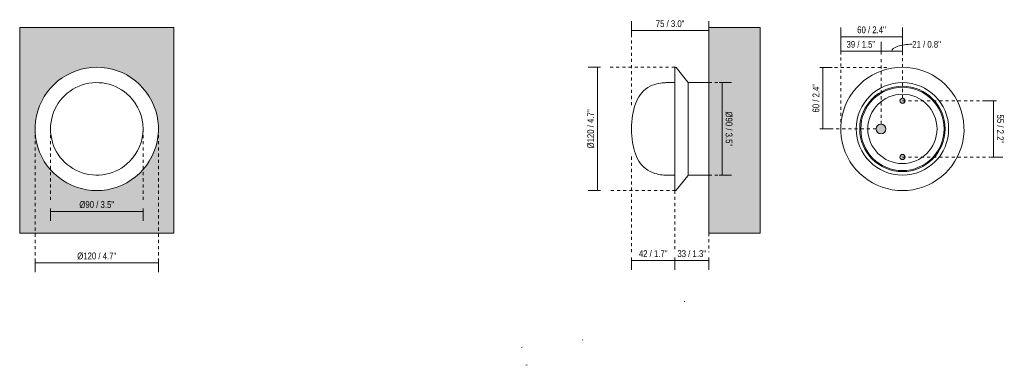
# Model space of a CAD drawing. Header units: millimetres. Extents: x -6654 to -5696, y -1148 to 406.
# Tile 2 of 2: x -6654 to -5696, y 70 to 406. Entities that reach past the tile are written whole.
import ezdxf

# ---------------------------------------------------------------- set-up
doc = ezdxf.new("R2010")
doc.units = ezdxf.units.MM
doc.linetypes.add('Dash', pattern=[6, 3, -3])
doc.linetypes.add('Hidden', pattern=[7.14375, 4.7625, -2.38125])
doc.layers.add('A-ANNO-DIMS', color=7, linetype='Dash', lineweight=9, true_color=0xd2d2d2)
for name, color, linetype, lineweight in [('A-ANNO-DIMS-3', 7, 'Continuous', 9), ('A-DETL-GENF', 7, 'Continuous', 9), ('A-WALL', 7, 'Continuous', 9), ('E-LITE-EQPM', 7, 'Continuous', 20)]:
    doc.layers.add(name, color=color, linetype=linetype, lineweight=lineweight)
doc.styles.add('Arial Narrow', font='ARIALN.TTF', dxfattribs={"height": 6.6})
doc.dimstyles.new('FARO_-_2_2mm_Arial_Narrow_mm_Inch_Left', dxfattribs={"dimscale": 304.8, "dimtxt": 6.754644, "dimasz": 0, "dimexe": 0.029528, "dimexo": 0.0625, "dimgap": 0.004921, "dimtad": 1, "dimdec": 0, "dimzin": 0, "dimdsep": 46, "dimtxsty": 'Arial Narrow', "dimblk1": 'NONE', "dimblk2": 'NONE', "dimsah": 1, "dimcen": 0.09, "dimadec": 0, "dimazin": 0, "dimtfac": 1, "dimtdec": 4, "dimtix": 1, "dimtmove": 0, "dimatfit": 3, "dimfxl": 0.009843, "dimfxlon": 1, "dimtvp": 1, "dimtolj": 1, "dimtzin": 0, "dimarcsym": 2})
doc.dimstyles.new('FARO_-_2_2mm_Arial_Narrow_mm_Inch_Right', dxfattribs={"dimscale": 304.8, "dimtxt": 6.754644, "dimasz": 0, "dimexe": 0.029528, "dimexo": 0.0625, "dimgap": 0.004921, "dimtad": 1, "dimdec": 0, "dimzin": 0, "dimdsep": 46, "dimtxsty": 'Arial Narrow', "dimblk1": 'NONE', "dimblk2": 'NONE', "dimsah": 1, "dimcen": 0.09, "dimadec": 0, "dimazin": 0, "dimtfac": 1, "dimtdec": 4, "dimtix": 1, "dimtmove": 0, "dimatfit": 3, "dimfxl": 0.009843, "dimfxlon": 1, "dimtvp": 1, "dimtolj": 1, "dimtzin": 0, "dimarcsym": 2})
doc.dimstyles.new('FARO_-_2_2mm_Arial_Narrow_mm_Inch_Right_1', dxfattribs={"dimscale": 304.8, "dimtxt": 6.754644, "dimasz": 0, "dimexe": 0.029528, "dimexo": 0.0625, "dimgap": 0.004921, "dimtad": 1, "dimdec": 0, "dimzin": 0, "dimdsep": 46, "dimtxsty": 'Arial Narrow', "dimblk1": 'NONE', "dimblk2": 'NONE', "dimsah": 1, "dimcen": 0.09, "dimadec": 0, "dimazin": 0, "dimtfac": 1, "dimtdec": 4, "dimtix": 1, "dimtmove": 1, "dimatfit": 3, "dimfxl": 0.009843, "dimfxlon": 1, "dimtvp": 1, "dimtolj": 1, "dimtzin": 0, "dimarcsym": 2})

# ---------------------------------------------------------------- blocks, each defined once
blk = doc.blocks.new('40095 - 40095 MAY CEILING _ WALL LAMP WHITE LED 4W 2700K-546825-Alzado_PDF')
at = {"layer": 'E-LITE-EQPM'}
for p, q in [((-6568.73, 343.66), (-6568.73, 343.66)), ((-6623.8, 307.85), (-6623.81, 307.81)), ((-6535.18, 307.81), (-6535.19, 307.85)), ((-6624.32, 303.97), (-6624.32, 303.92)), ((-6534.67, 303.92), (-6534.67, 303.97)), ((-6624.32, 296.08), (-6624.32, 296.03)), ((-6623.81, 292.19), (-6623.8, 292.15)), ((-6535.19, 292.15), (-6535.18, 292.19)), ((-6534.67, 296.03), (-6534.67, 296.08))]:
    blk.add_line(p, q, dxfattribs=at)
at = {"layer": 'E-LITE-EQPM', "flags": 128}
for points in [[(-6579.5, 359.99), (-6584.59, 359.78), (-6589.64, 359.13), (-6594.63, 358.06), (-6599.5, 356.56), (-6604.23, 354.66), (-6608.78, 352.36), (-6613.12, 349.69), (-6617.22, 346.65), (-6621.04, 343.28), (-6624.56, 339.6), (-6627.76, 335.63), (-6630.61, 331.41), (-6633.1, 326.95), (-6635.19, 322.31), (-6636.88, 317.5), (-6638.16, 312.56), (-6639.02, 307.54), (-6639.44, 302.46), (-6639.43, 297.36), (-6638.99, 292.28), (-6638.12, 287.26), (-6636.83, 282.33), (-6635.12, 277.53), (-6633.01, 272.89), (-6630.52, 268.44), (-6627.66, 264.22), (-6624.45, 260.26), (-6620.91, 256.59), (-6617.08, 253.23), (-6612.97, 250.21), (-6608.62, 247.55), (-6604.07, 245.27), (-6599.33, 243.38), (-6594.45, 241.9), (-6589.47, 240.84), (-6584.41, 240.21), (-6579.5, 240.01)], [(-6579.5, 240.01), (-6574.4, 240.22), (-6569.35, 240.87), (-6564.36, 241.94), (-6559.49, 243.44), (-6554.76, 245.34), (-6550.21, 247.64), (-6545.87, 250.31), (-6541.78, 253.35), (-6537.95, 256.72), (-6534.43, 260.4), (-6531.23, 264.37), (-6528.38, 268.59), (-6525.9, 273.05), (-6523.8, 277.69), (-6522.11, 282.5), (-6520.83, 287.44), (-6519.98, 292.46), (-6519.55, 297.54), (-6519.56, 302.64), (-6520, 307.72), (-6520.87, 312.74), (-6522.16, 317.67), (-6523.87, 322.47), (-6525.98, 327.11), (-6528.47, 331.56), (-6531.33, 335.78), (-6534.55, 339.74), (-6538.08, 343.41), (-6541.91, 346.77), (-6546.02, 349.79), (-6550.37, 352.45), (-6554.92, 354.73), (-6559.66, 356.62), (-6564.54, 358.1), (-6569.52, 359.16), (-6574.58, 359.79), (-6579.5, 359.99)]]:
    blk.add_lwpolyline(points, dxfattribs=at)
blk = doc.blocks.new('40095 - 40095 MAY CEILING _ WALL LAMP WHITE LED 4W 2700K-546825-Lateral_PDF')
at = {"layer": 'E-LITE-EQPM'}
for p, q in [((-3301.86, 359.24), (-3301.82, 359.34)), ((-3289.4, 345.49), (-3300.52, 359.71)), ((-3301.81, 345), (-3308.96, 345)), ((-3268.96, 345), (-3288.96, 345)), ((-3288.96, 345), (-3288.96, 255)), ((-3288.96, 343.82), (-3288.96, 344.1)), ((-3308.96, 255), (-3301.85, 255)), ((-3300.52, 240.29), (-3289.4, 254.51)), ((-3288.96, 255), (-3268.96, 255))]:
    blk.add_line(p, q, dxfattribs=at)
at = {"layer": 'E-LITE-EQPM', "flags": 128}
for points in [[(-3301.86, 359.24), (-3301.86, 359.03), (-3301.86, 358.38), (-3301.86, 357.31), (-3301.86, 355.81), (-3301.86, 353.91), (-3301.86, 351.61), (-3301.86, 348.94), (-3301.86, 345.91), (-3301.86, 342.54), (-3301.86, 338.87), (-3301.86, 334.9), (-3301.86, 330.69), (-3301.86, 326.25), (-3301.86, 321.61), (-3301.86, 316.82), (-3301.86, 311.91), (-3301.86, 306.91), (-3301.86, 301.86), (-3301.86, 296.79), (-3301.86, 291.75), (-3301.86, 286.77), (-3301.86, 281.88), (-3301.86, 277.13), (-3301.86, 272.55), (-3301.86, 268.16), (-3301.86, 264.01), (-3301.86, 260.12), (-3301.86, 256.53), (-3301.86, 253.25), (-3301.86, 250.31), (-3301.86, 247.74), (-3301.86, 245.54), (-3301.86, 243.75), (-3301.86, 242.37), (-3301.86, 241.4), (-3301.86, 240.87), (-3301.86, 240.76)], [(-3301.86, 359.11), (-3301.86, 359.13), (-3301.86, 359.19)], [(-3301.72, 359.59), (-3301.65, 359.76), (-3301.14, 359.99), (-3300.62, 359.81), (-3300.52, 359.71)], [(-3308.96, 345), (-3309.57, 345), (-3310.39, 344.98), (-3311.42, 344.94), (-3312.67, 344.87), (-3314.1, 344.74), (-3315.68, 344.54), (-3317.43, 344.24), (-3319.31, 343.83), (-3321.32, 343.26), (-3323.49, 342.49), (-3325.82, 341.44), (-3328.15, 340.12), (-3330.34, 338.59), (-3332.28, 336.92), (-3333.99, 335.16), (-3335.53, 333.27), (-3336.92, 331.23), (-3338.18, 329.06), (-3339.31, 326.74), (-3340.32, 324.27), (-3341.19, 321.67), (-3341.94, 318.93), (-3342.57, 316.07), (-3343.08, 313.09), (-3343.47, 309.99), (-3343.74, 306.77), (-3343.91, 303.44), (-3343.96, 300)], [(-3343.94, 301.56), (-3343.91, 303.44), (-3343.74, 306.77), (-3343.47, 309.99), (-3343.08, 313.09), (-3342.57, 316.07), (-3341.94, 318.93), (-3341.19, 321.67), (-3340.32, 324.27), (-3339.31, 326.74), (-3338.18, 329.06), (-3336.92, 331.23), (-3335.53, 333.27), (-3333.99, 335.16), (-3332.28, 336.92), (-3330.34, 338.59), (-3328.15, 340.12), (-3325.82, 341.44), (-3323.49, 342.49), (-3321.32, 343.26), (-3319.31, 343.83), (-3317.43, 344.24), (-3315.68, 344.54), (-3314.1, 344.74), (-3312.67, 344.87), (-3311.42, 344.94), (-3310.39, 344.98), (-3309.57, 345), (-3308.96, 345)], [(-3301.86, 345), (-3301.86, 346.75), (-3301.86, 347.35)], [(-3289.4, 345.49), (-3289, 344.64), (-3288.98, 344.43)], [(-3343.96, 300), (-3343.91, 296.56), (-3343.74, 293.23), (-3343.47, 290.01), (-3343.08, 286.91), (-3342.57, 283.93), (-3341.94, 281.07), (-3341.19, 278.33), (-3340.32, 275.73), (-3339.31, 273.26), (-3338.18, 270.94), (-3336.92, 268.77), (-3335.53, 266.73), (-3333.99, 264.84), (-3332.28, 263.08), (-3330.34, 261.41), (-3328.15, 259.88), (-3325.82, 258.56), (-3323.49, 257.51), (-3321.32, 256.74), (-3319.31, 256.17), (-3317.43, 255.76), (-3315.68, 255.46), (-3314.1, 255.26), (-3312.67, 255.13), (-3311.42, 255.06), (-3310.39, 255.02), (-3309.57, 255), (-3308.96, 255)], [(-3308.96, 255), (-3309.57, 255), (-3310.39, 255.02), (-3311.42, 255.06), (-3312.67, 255.13), (-3314.1, 255.26), (-3315.68, 255.46), (-3317.43, 255.76), (-3319.31, 256.17), (-3321.32, 256.74), (-3323.49, 257.51), (-3325.82, 258.56), (-3328.15, 259.88), (-3330.34, 261.41), (-3332.28, 263.08), (-3333.99, 264.84), (-3335.53, 266.73), (-3336.92, 268.77), (-3338.18, 270.94), (-3339.31, 273.26), (-3340.32, 275.73), (-3341.19, 278.33), (-3341.94, 281.07), (-3342.57, 283.93), (-3343.08, 286.91), (-3343.47, 290.01), (-3343.74, 293.23), (-3343.91, 296.56), (-3343.94, 298.74)], [(-3289.13, 255.04), (-3289.17, 254.87), (-3289.4, 254.51)], [(-3300.52, 240.29), (-3301, 240.01), (-3301.54, 240.14), (-3301.84, 240.61), (-3301.86, 240.75)]]:
    blk.add_lwpolyline(points, dxfattribs=at)
blk = doc.blocks.new('40095 - 40095 MAY CEILING _ WALL LAMP WHITE LED 4W 2700K-546825-Alzado_PDF Fixing')
at = {"layer": 'E-LITE-EQPM', "color": 253, "lineweight": 9, "true_color": 0xaaaaaa, "flags": 128}
for points in [[(6579.5, 359.99), (6574.4, 359.78), (6569.35, 359.13), (6564.36, 358.06), (6559.49, 356.56), (6554.76, 354.66), (6550.21, 352.36), (6545.87, 349.69), (6541.78, 346.65), (6537.95, 343.28), (6534.43, 339.6), (6531.23, 335.63), (6528.38, 331.41), (6525.9, 326.95), (6523.8, 322.31), (6522.11, 317.5), (6520.83, 312.56), (6519.98, 307.54), (6519.55, 302.46), (6519.56, 297.36), (6520, 292.28), (6520.87, 287.26), (6522.16, 282.33), (6523.87, 277.53), (6525.98, 272.89), (6528.47, 268.44), (6531.33, 264.22), (6534.55, 260.26), (6538.08, 256.59), (6541.91, 253.23), (6546.02, 250.21), (6550.37, 247.55), (6554.92, 245.27), (6559.66, 243.38), (6564.54, 241.9), (6569.52, 240.84), (6574.58, 240.21), (6579.5, 240.01)], [(6579.5, 240.01), (6584.59, 240.22), (6589.64, 240.87), (6594.63, 241.94), (6599.5, 243.44), (6604.23, 245.34), (6608.78, 247.64), (6613.12, 250.31), (6617.22, 253.35), (6621.04, 256.72), (6624.56, 260.4), (6627.76, 264.37), (6630.61, 268.59), (6633.1, 273.05), (6635.19, 277.69), (6636.88, 282.5), (6638.16, 287.44), (6639.02, 292.46), (6639.44, 297.54), (6639.43, 302.64), (6638.99, 307.72), (6638.12, 312.74), (6636.83, 317.67), (6635.12, 322.47), (6633.01, 327.11), (6630.52, 331.56), (6627.66, 335.78), (6624.45, 339.74), (6620.91, 343.41), (6617.08, 346.77), (6612.97, 349.79), (6608.62, 352.45), (6604.07, 354.73), (6599.33, 356.62), (6594.45, 358.1), (6589.47, 359.16), (6584.41, 359.79), (6579.5, 359.99)]]:
    blk.add_lwpolyline(points, dxfattribs=at)
at = {"layer": 'E-LITE-EQPM', "color": 253, "lineweight": 9, "true_color": 0xaaaaaa}
for centre, radius, start, end in [((6579.5, 300), 45, 90, 270), ((6579.5, 300), 45, 270, 90), ((6579.5, 300), 41.53, 90, 270), ((6579.5, 300), 40.5, 90, 270), ((6579.5, 300), 41.53, 270, 90), ((6579.5, 300), 40.5, 270, 90), ((6579.5, 300), 33.68, 90, 270), ((6579.59, 327.33), 2.48, 120.07713, 121.38389), ((6579.59, 327.33), 2.48, 105.03869, 106.72986), ((6579.5, 300), 33.68, 270, 90), ((6579.59, 327.33), 2.48, 89.98945, 92.07583), ((6579.59, 327.33), 2.48, 74.90423, 78.92214), ((6579.59, 327.33), 2.48, 39.46107, 65.76845), ((6579.59, 327.33), 2.48, 26.30738, 30.19217), ((6579.59, 327.33), 2.48, 329.80783, 333.69262), ((6579.59, 327.33), 2.48, 13.15369, 15.06036), ((6579.59, 327.33), 2.48, 344.93964, 346.84631), ((6579.59, 327.33), 2.48, 238.61611, 239.92287), ((6579.59, 327.33), 2.48, 253.27014, 254.96131), ((6579.59, 327.33), 2.48, 267.92417, 270.01055), ((6579.59, 327.33), 2.48, 281.07786, 285.09577), ((6579.59, 327.33), 2.48, 294.23155, 320.53893), ((6579.59, 272.67), 2.48, 120.07713, 121.38389), ((6579.59, 272.67), 2.48, 238.61611, 239.92287), ((6579.59, 272.67), 2.48, 105.03869, 106.72986), ((6579.59, 272.67), 2.48, 253.27014, 254.96131), ((6579.59, 272.67), 2.48, 89.98945, 92.07583), ((6579.59, 272.67), 2.48, 267.92417, 270.01055), ((6579.59, 272.67), 2.48, 74.90423, 78.92214), ((6579.59, 272.67), 2.48, 281.07786, 285.09577), ((6579.59, 272.67), 2.48, 39.46107, 65.76845), ((6579.59, 272.67), 2.48, 294.23155, 320.53893), ((6579.59, 272.67), 2.48, 26.30738, 30.19217), ((6579.59, 272.67), 2.48, 329.80783, 333.69262), ((6579.59, 272.67), 2.48, 13.15369, 15.06036), ((6579.59, 272.67), 2.48, 344.93964, 346.84631)]:
    blk.add_arc(centre, radius, start, end, dxfattribs=at)
blk = doc.blocks.new('DIMBLOCK1-Alzado_PDF')
at = {"layer": 'A-ANNO-DIMS-3', "color": 251, "true_color": 0x5b5b5b}
for p, q in [((-6639.49, 172.74), (-6639.49, 160.74)), ((-6639.49, 169.74), (-6639.49, 172.74)), ((-6519.5, 172.74), (-6519.5, 160.74)), ((-6519.5, 169.74), (-6519.5, 172.74)), ((-6639.49, 169.74), (-6519.5, 169.74))]:
    blk.add_line(p, q, dxfattribs=at)
at = {"layer": 'A-ANNO-DIMS-3', "color": 0, "insert": (-6598.53, 179.77), "char_height": 6.6, "width": 45.6743, "attachment_point": 1, "line_spacing_factor": 0.974696, "style": 'Arial Narrow'}
blk.add_mtext('Ø120 / 4.7"', dxfattribs=at)
blk = doc.blocks.new('_None')
blk = doc.blocks.new('DIMBLOCK2-Alzado_PDF')
at = {"layer": 'A-ANNO-DIMS-3', "color": 251, "true_color": 0x5b5b5b}
for p, q in [((-6624.5, 222.75), (-6624.5, 210.75)), ((-6624.5, 219.75), (-6624.5, 222.75)), ((-6534.5, 222.75), (-6534.5, 210.75)), ((-6534.5, 219.75), (-6534.5, 222.75)), ((-6624.5, 219.75), (-6534.5, 219.75))]:
    blk.add_line(p, q, dxfattribs=at)
at = {"layer": 'A-ANNO-DIMS-3', "color": 0, "insert": (-6596.44, 229.78), "char_height": 6.6, "width": 40.6565, "attachment_point": 1, "line_spacing_factor": 0.974696, "style": 'Arial Narrow'}
blk.add_mtext('Ø90 / 3.5"', dxfattribs=at)
blk = doc.blocks.new('DIMBLOCK3-Lateral_PDF')
at = {"layer": 'A-ANNO-DIMS-3', "color": 251, "true_color": 0x5b5b5b}
for p, q in [((-6016.93, 174.96), (-6016.93, 162.96)), ((-6016.93, 171.96), (-6016.93, 174.96)), ((-5984.03, 174.96), (-5984.03, 162.96)), ((-5984.03, 171.96), (-5984.03, 174.96)), ((-6016.93, 171.96), (-5984.03, 171.96))]:
    blk.add_line(p, q, dxfattribs=at)
at = {"layer": 'A-ANNO-DIMS-3', "color": 0, "insert": (-6014.47, 181.99), "char_height": 6.6, "width": 33.5802, "attachment_point": 1, "line_spacing_factor": 0.974696, "style": 'Arial Narrow'}
blk.add_mtext('33 / 1.3"', dxfattribs=at)
blk = doc.blocks.new('DIMBLOCK4-Lateral_PDF')
at = {"layer": 'A-ANNO-DIMS-3', "color": 251, "true_color": 0x5b5b5b}
for p, q in [((-5970.95, 345), (-5973.95, 345)), ((-5971.28, 345), (-5961.95, 345)), ((-5970.95, 345), (-5970.95, 255)), ((-5970.95, 255), (-5973.95, 255)), ((-5971.28, 255), (-5961.95, 255))]:
    blk.add_line(p, q, dxfattribs=at)
at = {"layer": 'A-ANNO-DIMS-3', "color": 0, "insert": (-5960.92, 316.94), "char_height": 6.6, "width": 40.6565, "attachment_point": 1, "rotation": 270, "line_spacing_factor": 0.974696, "style": 'Arial Narrow'}
blk.add_mtext('Ø90 / 3.5"', dxfattribs=at)
blk = doc.blocks.new('DIMBLOCK5-Lateral_PDF')
at = {"layer": 'A-ANNO-DIMS-3', "color": 251, "true_color": 0x5b5b5b}
for p, q in [((-6059.03, 395.29), (-6059.03, 404.62)), ((-5984.03, 395.29), (-5984.03, 404.62)), ((-6059.03, 395.62), (-5984.03, 395.62)), ((-6059.03, 395.62), (-6059.03, 392.62)), ((-5984.03, 395.62), (-5984.03, 392.62))]:
    blk.add_line(p, q, dxfattribs=at)
at = {"layer": 'A-ANNO-DIMS-3', "color": 0, "insert": (-6035.52, 405.65), "char_height": 6.6, "width": 33.5802, "attachment_point": 1, "line_spacing_factor": 0.974696, "style": 'Arial Narrow'}
blk.add_mtext('75 / 3.0"', dxfattribs=at)
blk = doc.blocks.new('DIMBLOCK6-Lateral_PDF')
at = {"layer": 'A-ANNO-DIMS-3', "color": 251, "true_color": 0x5b5b5b}
for p, q in [((-6089.16, 359.99), (-6101.16, 359.99)), ((-6092.16, 359.99), (-6092.16, 240.01)), ((-6092.16, 359.99), (-6089.16, 359.99)), ((-6089.16, 240.01), (-6101.16, 240.01)), ((-6092.16, 240.01), (-6089.16, 240.01))]:
    blk.add_line(p, q, dxfattribs=at)
at = {"layer": 'A-ANNO-DIMS-3', "color": 0, "insert": (-6102.19, 280.97), "char_height": 6.6, "width": 45.6743, "attachment_point": 1, "rotation": 90, "line_spacing_factor": 0.974696, "style": 'Arial Narrow'}
blk.add_mtext('Ø120 / 4.7"', dxfattribs=at)
blk = doc.blocks.new('DIMBLOCK7-Lateral_PDF')
at = {"layer": 'A-ANNO-DIMS-3', "color": 251, "true_color": 0x5b5b5b}
for p, q in [((-6059.03, 174.96), (-6059.03, 162.96)), ((-6059.03, 171.96), (-6059.03, 174.96)), ((-6016.93, 174.96), (-6016.93, 162.96)), ((-6016.93, 171.96), (-6016.93, 174.96)), ((-6059.03, 171.96), (-6016.93, 171.96))]:
    blk.add_line(p, q, dxfattribs=at)
at = {"layer": 'A-ANNO-DIMS-3', "color": 0, "insert": (-6051.97, 181.99), "char_height": 6.6, "width": 33.5802, "attachment_point": 1, "line_spacing_factor": 0.974696, "style": 'Arial Narrow'}
blk.add_mtext('42 / 1.7"', dxfattribs=at)
blk = doc.blocks.new('DIMBLOCK8-Alzado_PDF Fixing')
at = {"layer": 'A-ANNO-DIMS-3', "color": 251, "true_color": 0x5b5b5b}
for p, q in [((-5855.5, 389.3), (-5855.5, 398.63)), ((-5795.51, 389.3), (-5795.51, 398.63)), ((-5855.5, 389.63), (-5795.51, 389.63)), ((-5855.5, 389.63), (-5855.5, 386.63)), ((-5795.51, 389.63), (-5795.51, 386.63))]:
    blk.add_line(p, q, dxfattribs=at)
at = {"layer": 'A-ANNO-DIMS-3', "color": 0, "insert": (-5839.5, 399.66), "char_height": 6.6, "width": 33.5802, "attachment_point": 1, "line_spacing_factor": 0.974696, "style": 'Arial Narrow'}
blk.add_mtext('60 / 2.4"', dxfattribs=at)
blk = doc.blocks.new('DIMBLOCK9-Alzado_PDF Fixing')
at = {"layer": 'A-ANNO-DIMS-3', "color": 251, "true_color": 0x5b5b5b}
for p, q in [((-5706.59, 327.33), (-5715.92, 327.33)), ((-5706.92, 272.67), (-5706.92, 327.33)), ((-5706.92, 327.33), (-5703.92, 327.33)), ((-5709.92, 272.67), (-5697.92, 272.67)), ((-5706.92, 272.67), (-5709.92, 272.67))]:
    blk.add_line(p, q, dxfattribs=at)
at = {"layer": 'A-ANNO-DIMS-3', "color": 0, "insert": (-5696.89, 313.99), "char_height": 6.6, "width": 33.5802, "attachment_point": 1, "rotation": 270, "line_spacing_factor": 0.974696, "style": 'Arial Narrow'}
blk.add_mtext('55 / 2.2"', dxfattribs=at)
blk = doc.blocks.new('DIMBLOCK10-Alzado_PDF Fixing')
at = {"layer": 'A-ANNO-DIMS-3', "color": 251, "true_color": 0x5b5b5b}
for p, q in [((-5855.5, 375.19), (-5855.5, 384.52)), ((-5816.29, 372.52), (-5816.29, 384.52)), ((-5855.5, 375.52), (-5816.29, 375.52)), ((-5855.5, 375.52), (-5855.5, 372.52)), ((-5816.29, 375.52), (-5816.29, 372.52))]:
    blk.add_line(p, q, dxfattribs=at)
at = {"layer": 'A-ANNO-DIMS-3', "color": 0, "insert": (-5849.89, 385.55), "char_height": 6.6, "width": 33.5802, "attachment_point": 1, "line_spacing_factor": 0.974696, "style": 'Arial Narrow'}
blk.add_mtext('39 / 1.5"', dxfattribs=at)
blk = doc.blocks.new('DIMBLOCK11-Alzado_PDF Fixing')
at = {"layer": 'A-ANNO-DIMS-3', "color": 251, "true_color": 0x5b5b5b}
for p, q in [((-5816.29, 372.52), (-5816.29, 384.52)), ((-5795.51, 372.52), (-5795.51, 384.52)), ((-5816.29, 375.52), (-5795.51, 375.52)), ((-5816.29, 375.52), (-5816.29, 372.52))]:
    blk.add_line(p, q, dxfattribs=at)
at = {"layer": 'A-ANNO-DIMS-3', "color": 251, "linetype": 'Hidden', "true_color": 0x5b5b5b}
blk.add_line((-5795.51, 375.52), (-5795.51, 372.52), dxfattribs=at)
at = {"layer": 'A-ANNO-DIMS-3', "color": 251, "true_color": 0x5b5b5b}
blk.add_ellipse((-5785.94, 375.52), major_axis=(19.96, 0), ratio=0.343692, start_param=1.570796, end_param=3.141593, dxfattribs=at)
at = {"layer": 'A-ANNO-DIMS-3', "color": 0, "insert": (-5785.94, 385.55), "char_height": 6.6, "width": 33.5802, "attachment_point": 1, "line_spacing_factor": 0.974696, "style": 'Arial Narrow'}
blk.add_mtext('21 / 0.8"', dxfattribs=at)
blk = doc.blocks.new('DIMBLOCK12-Alzado_PDF Fixing')
at = {"layer": 'A-ANNO-DIMS-3', "color": 251, "true_color": 0x5b5b5b}
for p, q in [((-5872.94, 359.84), (-5875.94, 359.84)), ((-5873.27, 359.84), (-5863.94, 359.84)), ((-5872.94, 359.84), (-5872.94, 300)), ((-5872.94, 300), (-5875.94, 300)), ((-5873.27, 300), (-5863.94, 300))]:
    blk.add_line(p, q, dxfattribs=at)
at = {"layer": 'A-ANNO-DIMS-3', "color": 0, "insert": (-5882.97, 315.93), "char_height": 6.6, "width": 33.5802, "attachment_point": 1, "rotation": 90, "line_spacing_factor": 0.974696, "style": 'Arial Narrow'}
blk.add_mtext('60 / 2.4"', dxfattribs=at)

msp = doc.modelspace()

# ---------------------------------------------------------------- hatches: boundary and pattern name
at = {"layer": 'A-DETL-GENF', "true_color": 0xc0c0c0}
h = msp.add_hatch(color=9, dxfattribs=at)
h.paths.add_polyline_path([(-5795.42, 270.18), (-5794.78, 270.27), (-5794.09, 270.58), (-5793.66, 270.91), (-5793.27, 271.43), (-5793.02, 272.03), (-5792.93, 272.67), (-5793.02, 273.31), (-5793.27, 273.91), (-5793.66, 274.43), (-5794.18, 274.82), (-5794.78, 275.07), (-5795.42, 275.15), (-5796.06, 275.07), (-5796.66, 274.82), (-5797.18, 274.43), (-5797.57, 273.91), (-5797.82, 273.31), (-5797.9, 272.67), (-5797.82, 272.03), (-5797.57, 271.43), (-5797.18, 270.91), (-5796.66, 270.52), (-5796.06, 270.27)])
h.paths.add_polyline_path([(-5816.29, 295.25), (-5815.06, 295.41), (-5813.91, 295.89), (-5812.93, 296.64), (-5812.18, 297.63), (-5811.7, 298.77), (-5811.54, 300.04), (-5811.7, 301.23), (-5812.18, 302.38), (-5812.93, 303.36), (-5813.91, 304.11), (-5815.06, 304.59), (-5816.29, 304.75), (-5817.52, 304.59), (-5818.66, 304.11), (-5819.65, 303.36), (-5820.4, 302.38), (-5820.88, 301.23), (-5821.04, 300), (-5820.88, 298.77), (-5820.4, 297.63), (-5819.65, 296.64), (-5818.66, 295.89), (-5817.52, 295.41)])
h.paths.add_polyline_path([(-5795.42, 324.85), (-5794.78, 324.93), (-5794.09, 325.25), (-5793.66, 325.57), (-5793.27, 326.09), (-5793.02, 326.69), (-5792.93, 327.33), (-5793.02, 327.97), (-5793.27, 328.57), (-5793.66, 329.09), (-5794.18, 329.48), (-5794.78, 329.73), (-5795.42, 329.82), (-5796.06, 329.73), (-5796.66, 329.48), (-5797.18, 329.09), (-5797.57, 328.57), (-5797.82, 327.97), (-5797.89, 327.24), (-5797.82, 326.69), (-5797.57, 326.09), (-5797.18, 325.57), (-5796.66, 325.18), (-5796.06, 324.93)])
at = {"layer": 'A-WALL', "true_color": 0xf7f7f7}
h = msp.add_hatch(color=7, dxfattribs=at)
h.paths.add_polyline_path([(-6654.5, 198.75), (-6504.5, 198.75), (-6504.5, 398.75), (-6654.5, 398.75), (-6654.5, 215.7)])
h.paths.add_polyline_path([(-6579.5, 240.01), (-6583.37, 240.16), (-6585.28, 240.31), (-6588.63, 240.72), (-6591.42, 241.23), (-6595.35, 242.15), (-6599.96, 243.62), (-6603.89, 245.21), (-6608.13, 247.3), (-6611.63, 249.34), (-6615.36, 251.92), (-6618.86, 254.75), (-6622.04, 257.7), (-6625.1, 261.04), (-6628.06, 264.82), (-6630.4, 268.26), (-6632.59, 272.1), (-6634.68, 276.51), (-6636.26, 280.62), (-6637.51, 284.81), (-6638.48, 289.09), (-6639.11, 293.43), (-6639.45, 297.76), (-6639.44, 302.24), (-6639.08, 306.93), (-6638.35, 311.49), (-6637.46, 315.47), (-6635.99, 320.11), (-6634.36, 324.21), (-6632.46, 328.16), (-6630.12, 332.15), (-6627.69, 335.69), (-6624.76, 339.34), (-6622.04, 342.3), (-6618.57, 345.5), (-6615, 348.34), (-6611.29, 350.86), (-6607.54, 353.01), (-6603.63, 354.91), (-6599.52, 356.55), (-6595.05, 357.92), (-6590.95, 358.89), (-6586.94, 359.5), (-6586.49, 359.56), (-6583.37, 359.84), (-6579.5, 359.99), (-6575.63, 359.84), (-6573.71, 359.69), (-6570.37, 359.28), (-6567.57, 358.77), (-6563.64, 357.85), (-6559.03, 356.38), (-6554.96, 354.72), (-6550.87, 352.7), (-6547.37, 350.66), (-6543.63, 348.08), (-6540.13, 345.25), (-6536.95, 342.3), (-6533.89, 338.96), (-6530.93, 335.18), (-6528.59, 331.74), (-6526.4, 327.9), (-6524.47, 323.91), (-6522.74, 319.38), (-6521.47, 315.19), (-6520.52, 310.91), (-6519.87, 306.57), (-6519.55, 302.19), (-6519.55, 297.76), (-6519.91, 293.07), (-6520.64, 288.51), (-6521.53, 284.53), (-6523, 279.89), (-6524.63, 275.79), (-6526.53, 271.84), (-6528.87, 267.85), (-6531.3, 264.31), (-6534.23, 260.66), (-6536.95, 257.7), (-6540.42, 254.5), (-6543.99, 251.66), (-6547.7, 249.14), (-6551.45, 246.99), (-6555.36, 245.09), (-6559.47, 243.45), (-6563.95, 242.08), (-6568.04, 241.11), (-6572.05, 240.5), (-6572.5, 240.44), (-6575.63, 240.16), (-6577.37, 240.09)])
msp.add_hatch(color=7, dxfattribs=at).paths.add_polyline_path([(-5969.64, 198.75), (-5934.03, 198.75), (-5934.03, 398.75), (-5984.03, 398.75), (-5984.03, 198.75)])

# ---------------------------------------------------------------- linework, layer by layer
at = {"layer": 'A-ANNO-DIMS'}
for p, q in [((-6059.03, 398.08), (-6059.03, 323.08)), ((-5855.5, 306.57), (-5855.5, 391.57)), ((-5795.51, 329.81), (-5795.51, 391.57)), ((-5816.29, 304.75), (-5816.29, 369.75)), ((-6017.03, 359.99), (-6082.03, 359.99)), ((-5810.51, 359.84), (-5875.29, 359.84)), ((-5984.03, 345), (-5964.96, 345)), ((-5795.51, 327.33), (-5705.43, 327.33)), ((-6639.49, 300), (-6639.49, 170)), ((-6624.5, 300), (-6624.5, 230)), ((-6534.5, 300), (-6534.5, 230)), ((-6519.5, 300), (-6519.5, 170)), ((-5821.04, 300), (-5875.29, 300)), ((-6059.03, 180.01), (-6059.03, 275.01)), ((-5795.51, 272.67), (-5710.51, 272.67)), ((-5984.03, 255), (-5964.03, 255)), ((-6016.16, 240.01), (-6082.03, 240.01)), ((-6016.93, 240.01), (-6016.93, 180.01)), ((-5984.03, 198.75), (-5984.03, 180.01))]:
    msp.add_line(p, q, dxfattribs=at)
at = {"layer": 'A-WALL', "color": 253, "true_color": 0xaaaaaa}
for p, q in [((-6504.5, 398.75), (-6654.5, 398.75)), ((-6654.5, 398.75), (-6654.5, 198.75)), ((-6504.5, 198.75), (-6504.5, 398.75)), ((-5984.03, 198.75), (-5984.03, 398.75)), ((-5984.03, 398.75), (-5934.03, 398.75)), ((-5934.03, 398.75), (-5934.03, 198.75)), ((-6654.5, 198.75), (-6504.5, 198.75)), ((-5934.03, 198.75), (-5984.03, 198.75))]:
    msp.add_line(p, q, dxfattribs=at)
at = {"layer": 'E-LITE-EQPM'}
for p, q in [((-6008.03, 132.25), (-6007.23, 132.25)), ((-6166.11, 87.56), (-6165.43, 87.76)), ((-6106.4, 94.58), (-6106.95, 95.13)), ((-6162.06, 70.1), (-6160.62, 70.51))]:
    msp.add_line(p, q, dxfattribs=at)
for centre, radius, start, end in [((-6579.5, 300), 45, 45.00001, 180), ((-6579.5, 300), 45, 0, 45), ((-5795.42, 327.33), 2.48, 0, 180), ((-5795.42, 327.33), 2.48, 180, 360), ((-6579.5, 300), 45, 180, 314.99999), ((-6579.5, 300), 45, 315, 360), ((-5816.29, 300), 4.75, 360, 180), ((-5816.29, 300), 4.75, 180, 0), ((-5795.42, 272.67), 2.48, 0, 180), ((-5795.42, 272.67), 2.48, 180, 360)]:
    msp.add_arc(centre, radius, start, end, dxfattribs=at)

# ---------------------------------------------------------------- block references
for name, p in [('40095 - 40095 MAY CEILING _ WALL LAMP WHITE LED 4W 2700K-546825-Alzado_PDF', (0, 0)), ('40095 - 40095 MAY CEILING _ WALL LAMP WHITE LED 4W 2700K-546825-Lateral_PDF', (-2715.07, 0))]:
    msp.add_blockref(name, p, dxfattribs=at)
at = {"layer": 'E-LITE-EQPM', "color": 253, "lineweight": 9, "true_color": 0xaaaaaa}
msp.add_blockref('40095 - 40095 MAY CEILING _ WALL LAMP WHITE LED 4W 2700K-546825-Alzado_PDF Fixing', (-12375, 0), dxfattribs=at)

# ---------------------------------------------------------------- dimensions: what is measured, and where the dimension line sits
at = {"layer": 'A-ANNO-DIMS', "color": 251, "linetype": 'Continuous', "true_color": 0x5b5b5b}
for base, p1, p2, dimstyle, override, picture, middle in [((-5984.03, 395.62), (-6059.03, 392.62), (-5984.03, 392.62), 'FARO_-_2_2mm_Arial_Narrow_mm_Inch_Right', {"dimpost": '<>', "dimfxl": 75}, 'DIMBLOCK5-Lateral_PDF', (-6021.53, 401.4)), ((-5795.51, 389.63), (-5855.5, 386.63), (-5795.51, 386.63), 'FARO_-_2_2mm_Arial_Narrow_mm_Inch_Right', {"dimpost": '<>', "dimfxl": 59.994949}, 'DIMBLOCK8-Alzado_PDF Fixing', (-5825.51, 395.4)), ((-5816.29, 375.52), (-5855.5, 372.52), (-5816.29, 372.52), 'FARO_-_2_2mm_Arial_Narrow_mm_Inch_Right', {"dimpost": '<>', "dimfxl": 39.213783}, 'DIMBLOCK10-Alzado_PDF Fixing', (-5835.9, 381.29)), ((-6016.93, 171.96), (-6059.03, 174.96), (-6016.93, 174.96), 'FARO_-_2_2mm_Arial_Narrow_mm_Inch_Left', {"dimpost": '<>', "dimfxl": 42.10376}, 'DIMBLOCK7-Lateral_PDF', (-6037.98, 177.74)), ((-5984.03, 171.96), (-6016.93, 174.96), (-5984.03, 174.96), 'FARO_-_2_2mm_Arial_Narrow_mm_Inch_Left', {"dimpost": '<>', "dimfxl": 32.89624}, 'DIMBLOCK3-Lateral_PDF', (-6000.48, 177.74))]:
    dim = msp.add_linear_dim(base=base, p1=p1, p2=p2, dimstyle=dimstyle, override=override, dxfattribs=at)
    dim.commit()
    dim.dimension.update_dxf_attribs({"geometry": picture, "text_midpoint": middle})
dim = msp.add_linear_dim(base=(-5795.51, 375.52), p1=(-5816.29, 372.52), p2=(-5795.51, 372.52), dimstyle='FARO_-_2_2mm_Arial_Narrow_mm_Inch_Right_1', override={"dimpost": '<>', "dimfxl": 20.781166}, dxfattribs=at)
dim.commit()
dim.dimension.update_dxf_attribs({"geometry": 'DIMBLOCK11-Alzado_PDF Fixing', "text_midpoint": (-5769.15, 381.15), "dimtype": 160})
for base, p1, p2, dimstyle, override, picture, middle in [((-6092.16, 240.01), (-6089.16, 359.99), (-6089.16, 240.01), 'FARO_-_2_2mm_Arial_Narrow_mm_Inch_Left', {"dimpost": '<>', "dimfxl": 119.970241}, 'DIMBLOCK6-Lateral_PDF', (-6098, 300)), ((-5970.95, 255), (-5973.95, 345), (-5973.95, 255), 'FARO_-_2_2mm_Arial_Narrow_mm_Inch_Right', {"dimtad": 4, "dimpost": '<>', "dimfxl": 90}, 'DIMBLOCK4-Lateral_PDF', (-5965.11, 300))]:
    dim = msp.add_linear_dim(base=base, p1=p1, p2=p2, angle=90, text='Ø<>', dimstyle=dimstyle, override=override, dxfattribs=at)
    dim.commit()
    dim.dimension.update_dxf_attribs({"geometry": picture, "text_midpoint": middle})
for base, p1, p2, dimstyle, override, picture, middle in [((-5872.94, 300), (-5875.94, 359.84), (-5875.94, 300), 'FARO_-_2_2mm_Arial_Narrow_mm_Inch_Left', {"dimpost": '<>', "dimfxl": 59.835796}, 'DIMBLOCK12-Alzado_PDF Fixing', (-5878.71, 329.92)), ((-5706.92, 327.33), (-5709.92, 272.67), (-5703.92, 327.33), 'FARO_-_2_2mm_Arial_Narrow_mm_Inch_Right', {"dimtad": 4, "dimpost": '<>', "dimfxl": 54.990884}, 'DIMBLOCK9-Alzado_PDF Fixing', (-5701.15, 300))]:
    dim = msp.add_linear_dim(base=base, p1=p1, p2=p2, angle=90, dimstyle=dimstyle, override=override, dxfattribs=at)
    dim.commit()
    dim.dimension.update_dxf_attribs({"geometry": picture, "text_midpoint": middle})
for base, p1, p2, override, picture, middle in [((-6534.5, 219.75), (-6624.5, 222.75), (-6534.5, 222.75), {"dimpost": '<>', "dimfxl": 90}, 'DIMBLOCK2-Alzado_PDF', (-6579.5, 225.59)), ((-6519.5, 169.74), (-6639.49, 172.74), (-6519.5, 172.74), {"dimpost": '<>', "dimfxl": 119.989897}, 'DIMBLOCK1-Alzado_PDF', (-6579.5, 175.58))]:
    dim = msp.add_linear_dim(base=base, p1=p1, p2=p2, text='Ø<>', dimstyle='FARO_-_2_2mm_Arial_Narrow_mm_Inch_Right', override=override, dxfattribs=at)
    dim.commit()
    dim.dimension.update_dxf_attribs({"geometry": picture, "text_midpoint": middle})

doc.saveas('drawing.dxf')
